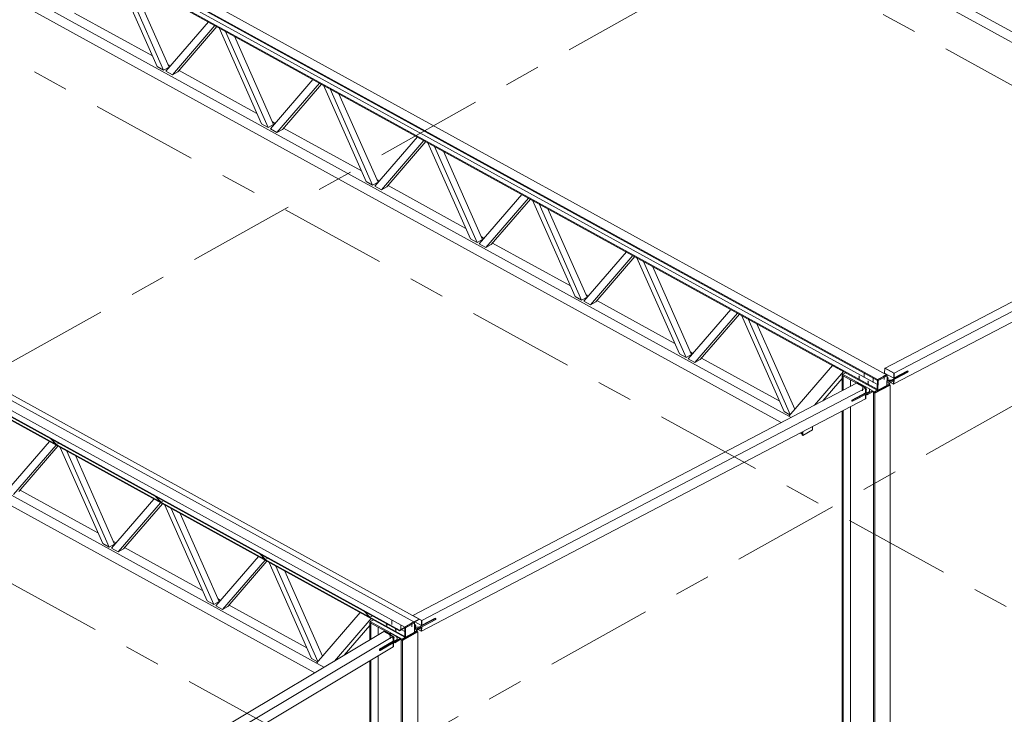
# Model space of a CAD drawing. Header units: millimetres. Extents: x -260 to 160, y -50 to 247.
# Tile 66 of 74: x 42 to 69, y 61 to 81. Entities that reach past the tile are written whole.
import ezdxf

# ---------------------------------------------------------------- set-up
doc = ezdxf.new("R2010")
doc.units = ezdxf.units.MM
for name, pattern in [('XKITLINE00', [0]), ('XKITLINE02', [4, 2, -2]), ('XKITLINE03', [6, 3, -1, 1, -1])]:
    doc.linetypes.add(name, pattern=pattern)
for name, color, linetype, lineweight in [('Element', 2, 'Continuous', 0), ('Spoina', 1, 'Continuous', 0), ('Śruba', 3, 'Continuous', 0)]:
    doc.layers.add(name, color=color, linetype=linetype, lineweight=lineweight)

msp = doc.modelspace()

# ---------------------------------------------------------------- hatches: boundary and pattern name
at = {"layer": 'Śruba'}
for points in [[(65.344, 70.829), (65.339, 70.83), (65.335, 70.831), (65.331, 70.833), (65.328, 70.835), (65.326, 70.837), (65.324, 70.84), (65.324, 70.843), (65.325, 70.845), (65.326, 70.848), (65.328, 70.85), (65.332, 70.852), (65.335, 70.853), (65.34, 70.855), (65.345, 70.855), (65.349, 70.855), (65.354, 70.855), (65.359, 70.854), (65.363, 70.853), (65.367, 70.851), (65.37, 70.849), (65.372, 70.846), (65.374, 70.844), (65.374, 70.841), (65.373, 70.839), (65.372, 70.836), (65.37, 70.834), (65.366, 70.832), (65.363, 70.83), (65.358, 70.829), (65.354, 70.829), (65.349, 70.829)], [(66.147, 70.792), (66.142, 70.793), (66.138, 70.794), (66.134, 70.796), (66.131, 70.798), (66.129, 70.801), (66.128, 70.803), (66.127, 70.806), (66.128, 70.808), (66.129, 70.811), (66.132, 70.813), (66.135, 70.815), (66.139, 70.817), (66.143, 70.818), (66.148, 70.818), (66.153, 70.819), (66.158, 70.818), (66.162, 70.817), (66.166, 70.816), (66.17, 70.814), (66.173, 70.812), (66.176, 70.81), (66.177, 70.807), (66.177, 70.805), (66.177, 70.802), (66.175, 70.799), (66.173, 70.797), (66.17, 70.795), (66.166, 70.794), (66.162, 70.793), (66.157, 70.792), (66.152, 70.792)], [(65.544, 70.476), (65.539, 70.477), (65.535, 70.479), (65.531, 70.48), (65.528, 70.483), (65.526, 70.485), (65.525, 70.487), (65.524, 70.49), (65.525, 70.493), (65.526, 70.495), (65.529, 70.497), (65.532, 70.499), (65.536, 70.501), (65.54, 70.502), (65.545, 70.503), (65.55, 70.503), (65.554, 70.502), (65.559, 70.502), (65.563, 70.5), (65.567, 70.498), (65.57, 70.496), (65.572, 70.494), (65.574, 70.491), (65.574, 70.489), (65.574, 70.486), (65.572, 70.484), (65.57, 70.481), (65.567, 70.48), (65.563, 70.478), (65.558, 70.477), (65.554, 70.476), (65.549, 70.476)], [(65.597, 70.689), (65.593, 70.69), (65.589, 70.691), (65.585, 70.693), (65.582, 70.695), (65.579, 70.698), (65.578, 70.7), (65.578, 70.703), (65.578, 70.706), (65.58, 70.708), (65.582, 70.71), (65.585, 70.712), (65.589, 70.714), (65.593, 70.715), (65.598, 70.716), (65.603, 70.716), (65.608, 70.715), (65.613, 70.714), (65.617, 70.713), (65.621, 70.711), (65.624, 70.709), (65.626, 70.707), (65.627, 70.704), (65.628, 70.702), (65.627, 70.699), (65.626, 70.697), (65.623, 70.694), (65.62, 70.692), (65.616, 70.691), (65.612, 70.69), (65.607, 70.689), (65.602, 70.689)], [(52.142, 63.916), (52.138, 63.916), (52.133, 63.918), (52.13, 63.919), (52.127, 63.922), (52.124, 63.924), (52.123, 63.927), (52.122, 63.929), (52.123, 63.932), (52.124, 63.935), (52.127, 63.937), (52.13, 63.939), (52.133, 63.941), (52.138, 63.942), (52.142, 63.943), (52.147, 63.943), (52.152, 63.943), (52.157, 63.942), (52.161, 63.941), (52.165, 63.939), (52.168, 63.937), (52.17, 63.935), (52.172, 63.932), (52.172, 63.929), (52.172, 63.927), (52.17, 63.924), (52.168, 63.922), (52.165, 63.919), (52.161, 63.918), (52.157, 63.916), (52.152, 63.916), (52.147, 63.915)], [(52.947, 63.878), (52.942, 63.879), (52.938, 63.881), (52.934, 63.882), (52.931, 63.884), (52.929, 63.887), (52.927, 63.889), (52.927, 63.892), (52.927, 63.895), (52.929, 63.897), (52.931, 63.899), (52.934, 63.901), (52.938, 63.903), (52.943, 63.904), (52.947, 63.905), (52.952, 63.905), (52.957, 63.904), (52.962, 63.904), (52.966, 63.902), (52.97, 63.9), (52.973, 63.898), (52.975, 63.896), (52.976, 63.893), (52.977, 63.891), (52.976, 63.888), (52.975, 63.886), (52.972, 63.883), (52.969, 63.881), (52.965, 63.88), (52.961, 63.879), (52.956, 63.878), (52.951, 63.878)], [(52.24, 63.594), (52.235, 63.594), (52.231, 63.595), (52.227, 63.597), (52.224, 63.599), (52.222, 63.602), (52.22, 63.604), (52.22, 63.607), (52.22, 63.61), (52.221, 63.613), (52.224, 63.615), (52.227, 63.617), (52.23, 63.619), (52.235, 63.621), (52.239, 63.622), (52.244, 63.622), (52.249, 63.622), (52.254, 63.621), (52.258, 63.62), (52.262, 63.618), (52.265, 63.616), (52.268, 63.614), (52.269, 63.611), (52.27, 63.608), (52.269, 63.606), (52.268, 63.603), (52.266, 63.6), (52.263, 63.598), (52.259, 63.596), (52.255, 63.595), (52.25, 63.594), (52.245, 63.593)], [(52.342, 63.538), (52.337, 63.538), (52.332, 63.54), (52.329, 63.541), (52.325, 63.543), (52.323, 63.546), (52.322, 63.548), (52.321, 63.551), (52.321, 63.554), (52.323, 63.557), (52.325, 63.559), (52.328, 63.562), (52.332, 63.563), (52.336, 63.565), (52.341, 63.566), (52.346, 63.566), (52.351, 63.566), (52.355, 63.565), (52.36, 63.564), (52.363, 63.563), (52.367, 63.56), (52.369, 63.558), (52.371, 63.555), (52.371, 63.553), (52.371, 63.55), (52.369, 63.547), (52.367, 63.544), (52.364, 63.542), (52.36, 63.54), (52.356, 63.539), (52.351, 63.538), (52.346, 63.538)], [(52.396, 63.776), (52.391, 63.777), (52.387, 63.778), (52.383, 63.78), (52.38, 63.782), (52.378, 63.784), (52.376, 63.787), (52.376, 63.79), (52.376, 63.792), (52.378, 63.795), (52.38, 63.797), (52.383, 63.799), (52.387, 63.801), (52.391, 63.802), (52.396, 63.803), (52.401, 63.803), (52.406, 63.803), (52.411, 63.802), (52.415, 63.801), (52.419, 63.799), (52.422, 63.797), (52.424, 63.795), (52.425, 63.792), (52.426, 63.79), (52.425, 63.787), (52.424, 63.784), (52.422, 63.782), (52.419, 63.78), (52.415, 63.778), (52.411, 63.777), (52.406, 63.776), (52.401, 63.776)]]:
    msp.add_hatch(color=256, dxfattribs=at).paths.add_polyline_path(points, flags=17)

# ---------------------------------------------------------------- linework, layer by layer
at = {"layer": 'Element', "linetype": 'XKITLINE00', "lineweight": 0}
for p, q in [((53.284, 89.495), (76.584, 76.663)), ((52.898, 89.411), (76.372, 76.483)), ((38.28, 86.229), (66.114, 70.899)), ((65.862, 70.743), (38.028, 86.073)), ((65.863, 70.768), (38.029, 86.097)), ((38.141, 85.894), (65.859, 70.629)), ((65.855, 70.478), (38.021, 85.808)), ((65.856, 70.502), (38.022, 85.832)), ((40.084, 82.581), (63.384, 69.749)), ((39.698, 82.497), (63.172, 69.569)), ((45.729, 79.528), (44.539, 82.218)), ((45.913, 79.427), (44.724, 82.117)), ((44.973, 81.979), (46.064, 79.511)), ((43.422, 81.022), (45.598, 79.824)), ((45.974, 79.393), (47.164, 80.773)), ((46.159, 79.291), (47.348, 80.671)), ((47.401, 80.642), (46.31, 79.376)), ((48.649, 77.92), (47.46, 80.61)), ((48.833, 77.818), (47.644, 80.508)), ((47.893, 80.371), (48.984, 77.903)), ((45.913, 79.427), (45.729, 79.528)), ((46.031, 79.585), (46.105, 79.545)), ((25.072, 79.32), (52.907, 63.99)), ((25.073, 79.32), (52.907, 63.991)), ((25.223, 79.399), (53.058, 64.069)), ((46.064, 79.511), (45.913, 79.427)), ((46.159, 79.291), (45.974, 79.393)), ((46.31, 79.376), (46.159, 79.291)), ((46.342, 79.414), (48.518, 78.216)), ((24.67, 79.089), (52.504, 63.759)), ((24.67, 79.077), (52.504, 63.747)), ((24.821, 79.179), (52.655, 63.849)), ((52.655, 63.849), (24.821, 79.179)), ((48.895, 77.785), (50.084, 79.164)), ((49.079, 77.683), (50.268, 79.063)), ((50.321, 79.034), (49.23, 77.768)), ((51.569, 76.312), (50.38, 79.002)), ((52.655, 63.588), (25.18, 78.72)), ((51.753, 76.21), (50.564, 78.9)), ((50.813, 78.763), (51.904, 76.295)), ((52.655, 63.564), (25.181, 78.696)), ((48.833, 77.818), (48.649, 77.92)), ((48.984, 77.903), (48.833, 77.818)), ((48.951, 77.977), (49.025, 77.936)), ((49.079, 77.683), (48.895, 77.785)), ((49.23, 77.768), (49.079, 77.683)), ((49.263, 77.806), (51.438, 76.607)), ((51.815, 76.176), (53.004, 77.556)), ((51.999, 76.075), (53.188, 77.455)), ((53.241, 77.426), (52.15, 76.159)), ((54.489, 74.704), (53.3, 77.393)), ((66.076, 71.09), (78.477, 77.585)), ((66.33, 70.95), (78.731, 77.445)), ((54.674, 74.602), (53.484, 77.292)), ((53.733, 77.155), (54.824, 74.686)), ((66.322, 70.649), (78.723, 77.144)), ((51.753, 76.21), (51.569, 76.312)), ((51.904, 76.295), (51.753, 76.21)), ((51.872, 76.369), (51.945, 76.328)), ((51.999, 76.075), (51.815, 76.176)), ((52.15, 76.159), (51.999, 76.075)), ((52.183, 76.197), (54.358, 74.999)), ((54.735, 74.568), (55.924, 75.948)), ((26.497, 75.885), (50.394, 62.724)), ((54.919, 74.467), (56.109, 75.846)), ((56.162, 75.817), (55.07, 74.551)), ((57.409, 73.095), (56.22, 75.785)), ((57.594, 72.994), (56.404, 75.683)), ((26.497, 75.588), (50.135, 62.569)), ((56.653, 75.546), (57.745, 73.078)), ((54.674, 74.602), (54.489, 74.704)), ((54.824, 74.686), (54.674, 74.602)), ((54.792, 74.761), (54.866, 74.72)), ((55.103, 74.589), (57.279, 73.391)), ((54.919, 74.467), (54.735, 74.568)), ((55.07, 74.551), (54.919, 74.467)), ((57.655, 72.96), (58.844, 74.34)), ((57.839, 72.858), (59.029, 74.238)), ((59.082, 74.209), (57.99, 72.943)), ((60.33, 71.487), (59.14, 74.177)), ((60.514, 71.385), (59.325, 74.075)), ((59.573, 73.938), (60.665, 71.47)), ((57.594, 72.994), (57.409, 73.095)), ((57.745, 73.078), (57.594, 72.994)), ((57.839, 72.858), (57.655, 72.96)), ((57.712, 73.152), (57.786, 73.112)), ((57.99, 72.943), (57.839, 72.858)), ((58.023, 72.981), (60.199, 71.783)), ((60.575, 71.352), (61.765, 72.731)), ((60.76, 71.25), (61.949, 72.63)), ((62.002, 72.601), (60.911, 71.335)), ((63.25, 69.879), (62.06, 72.568)), ((63.425, 69.797), (62.245, 72.467)), ((63.55, 69.942), (62.494, 72.33)), ((60.514, 71.385), (60.33, 71.487)), ((60.665, 71.47), (60.514, 71.385)), ((60.76, 71.25), (60.575, 71.352)), ((60.632, 71.544), (60.706, 71.503)), ((60.911, 71.335), (60.76, 71.25)), ((60.943, 71.373), (63.119, 70.174)), ((64.606, 71.167), (63.384, 69.749)), ((64.913, 70.997), (64.101, 70.055)), ((64.606, 71.167), (64.913, 70.997)), ((64.606, 71.167), (64.606, 71.167)), ((64.913, 70.997), (64.913, 70.997)), ((66.066, 71.085), (66.063, 70.949)), ((66.066, 71.085), (66.076, 71.09)), ((66.32, 70.945), (66.066, 71.085)), ((66.33, 70.95), (66.076, 71.09)), ((66.33, 70.95), (66.076, 71.09)), ((66.716, 71.005), (66.241, 70.756)), ((66.703, 71.012), (66.326, 70.815)), ((66.703, 71.012), (66.716, 71.005)), ((66.715, 70.975), (66.716, 71.005)), ((64.338, 70.18), (64.875, 70.802)), ((64.875, 70.894), (64.888, 70.901)), ((64.875, 70.894), (64.907, 70.877)), ((64.875, 70.461), (64.875, 70.894)), ((64.888, 70.917), (64.887, 70.887)), ((64.887, 70.887), (65.278, 70.672)), ((64.888, 70.917), (64.975, 70.963)), ((64.888, 70.917), (65.479, 70.592)), ((64.907, 70.877), (64.907, 70.877)), ((64.907, 70.477), (64.907, 70.877)), ((65.11, 70.584), (65.11, 70.765)), ((65.856, 70.487), (65.863, 70.759)), ((65.863, 70.768), (65.862, 70.743)), ((66.114, 70.899), (65.863, 70.768)), ((65.863, 70.759), (66.114, 70.89)), ((65.883, 70.747), (65.863, 70.759)), ((65.876, 70.476), (65.883, 70.747)), ((66.134, 70.879), (65.883, 70.747)), ((66.03, 70.946), (66.063, 70.963)), ((66.063, 70.949), (66.316, 70.809)), ((66.114, 70.89), (66.114, 70.899)), ((66.114, 70.89), (66.134, 70.879)), ((66.127, 70.608), (66.134, 70.879)), ((66.13, 70.728), (66.24, 70.726)), ((66.241, 70.756), (66.131, 70.758)), ((66.303, 70.759), (66.152, 70.68)), ((66.18, 70.665), (66.302, 70.729)), ((66.24, 70.726), (66.715, 70.975)), ((66.24, 70.726), (66.241, 70.756)), ((66.302, 70.729), (66.303, 70.759)), ((66.312, 70.644), (66.315, 70.765)), ((66.316, 70.809), (66.32, 70.945)), ((66.316, 70.809), (66.326, 70.815)), ((66.32, 70.945), (66.33, 70.95)), ((66.325, 70.771), (66.322, 70.649)), ((66.322, 70.649), (66.325, 70.771)), ((66.326, 70.815), (66.33, 70.95)), ((66.326, 70.815), (66.33, 70.95)), ((65.277, 70.671), (52.876, 64.176)), ((53.129, 64.036), (65.531, 70.532)), ((65.287, 70.677), (65.277, 70.671)), ((65.531, 70.532), (65.277, 70.671)), ((65.277, 70.671), (65.531, 70.532)), ((65.287, 70.677), (65.541, 70.537)), ((65.427, 70.6), (65.446, 70.61)), ((65.439, 70.593), (65.485, 70.592)), ((65.446, 70.61), (65.479, 70.592)), ((65.485, 70.592), (65.637, 70.508)), ((65.527, 70.396), (65.531, 70.532)), ((65.531, 70.532), (65.527, 70.396)), ((65.531, 70.532), (65.541, 70.537)), ((65.541, 70.537), (65.537, 70.401)), ((65.725, 70.457), (65.574, 70.378)), ((65.637, 70.508), (65.638, 70.441)), ((65.637, 70.505), (65.776, 70.429)), ((65.637, 70.505), (65.725, 70.457)), ((65.724, 70.426), (65.725, 70.457)), ((66.202, 70.622), (65.775, 70.398)), ((65.776, 70.429), (65.872, 70.479)), ((66.215, 70.615), (65.788, 70.391)), ((65.855, 70.478), (65.856, 70.502)), ((65.864, 70.483), (65.855, 70.478)), ((65.876, 70.476), (65.856, 70.487)), ((66.127, 70.608), (65.876, 70.476)), ((66.127, 70.613), (66.203, 70.652)), ((66.129, 70.693), (66.203, 70.652)), ((66.152, 70.68), (66.129, 70.693)), ((66.203, 70.652), (66.202, 70.622)), ((66.202, 70.622), (66.215, 70.615)), ((66.215, 70.615), (66.215, 36.664)), ((66.228, 70.69), (66.312, 70.644)), ((66.312, 70.644), (66.322, 70.649)), ((65.523, 70.231), (53.122, 63.735)), ((65.527, 70.396), (65.15, 70.199)), ((65.15, 70.199), (65.15, 70.169)), ((65.163, 70.192), (65.15, 70.199)), ((65.162, 70.162), (65.15, 70.169)), ((65.637, 70.41), (65.162, 70.162)), ((65.162, 70.162), (65.163, 70.192)), ((65.638, 70.441), (65.163, 70.192)), ((65.526, 70.352), (65.523, 70.231)), ((65.523, 70.231), (65.526, 70.352)), ((65.533, 70.236), (65.523, 70.231)), ((65.527, 70.396), (65.537, 70.401)), ((65.536, 70.358), (65.533, 70.236)), ((65.574, 70.347), (65.546, 70.363)), ((65.724, 70.426), (65.574, 70.347)), ((65.574, 70.347), (65.574, 70.378)), ((65.637, 70.41), (65.638, 70.441)), ((65.724, 70.426), (65.775, 70.398)), ((65.756, 70.409), (65.755, 70.409)), ((65.755, 70.409), (65.788, 70.391)), ((65.755, 36.442), (65.755, 70.409)), ((65.775, 70.398), (65.776, 70.429)), ((65.788, 70.391), (65.788, 36.425)), ((64.907, 52.821), (64.907, 69.908)), ((65.11, 53.349), (65.11, 70.014)), ((63.416, 69.787), (63.25, 69.879)), ((63.384, 69.749), (63.448, 69.714)), ((64.875, 52.803), (64.875, 69.891)), ((63.773, 69.209), (64.049, 69.364)), ((64.049, 69.364), (64.049, 69.459)), ((42.768, 69.11), (42.758, 69.115)), ((42.909, 68.956), (42.758, 69.115)), ((42.919, 68.95), (42.768, 69.11)), ((63.702, 69.277), (63.758, 69.246)), ((63.758, 69.306), (63.758, 69.218)), ((63.758, 69.218), (63.773, 69.209)), ((63.773, 69.209), (63.773, 69.314)), ((41.535, 67.659), (42.721, 69.035)), ((41.719, 67.557), (42.906, 68.934)), ((42.958, 68.905), (41.87, 67.642)), ((42.919, 68.95), (42.909, 68.956)), ((42.987, 68.989), (42.919, 68.95)), ((44.209, 66.186), (43.023, 68.869)), ((44.394, 66.084), (43.207, 68.768)), ((43.456, 68.631), (44.544, 66.169)), ((41.903, 67.68), (44.078, 66.481)), ((44.455, 66.051), (45.641, 67.427)), ((45.688, 67.501), (45.678, 67.507)), ((45.829, 67.348), (45.678, 67.507)), ((45.839, 67.342), (45.688, 67.501)), ((44.639, 65.949), (45.826, 67.326)), ((45.879, 67.296), (44.79, 66.034)), ((45.839, 67.342), (45.829, 67.348)), ((45.908, 67.381), (45.839, 67.342)), ((47.129, 64.578), (45.943, 67.261)), ((47.314, 64.476), (46.127, 67.16)), ((46.376, 67.023), (47.465, 64.561)), ((44.394, 66.084), (44.209, 66.186)), ((44.544, 66.169), (44.394, 66.084)), ((44.639, 65.949), (44.455, 66.051)), ((44.512, 66.243), (44.585, 66.202)), ((44.823, 66.071), (46.999, 64.873)), ((44.79, 66.034), (44.639, 65.949)), ((47.375, 64.442), (48.562, 65.819)), ((48.608, 65.893), (48.598, 65.899)), ((48.749, 65.739), (48.598, 65.899)), ((48.759, 65.734), (48.608, 65.893)), ((48.828, 65.772), (48.759, 65.734)), ((47.559, 64.341), (48.746, 65.717)), ((48.799, 65.688), (47.71, 64.425)), ((48.759, 65.734), (48.749, 65.739)), ((50.049, 62.969), (48.863, 65.653)), ((50.225, 62.888), (49.047, 65.551)), ((50.349, 63.032), (49.296, 65.414)), ((47.314, 64.476), (47.129, 64.578)), ((47.465, 64.561), (47.314, 64.476)), ((47.559, 64.341), (47.375, 64.442)), ((47.432, 64.634), (47.506, 64.594)), ((47.71, 64.425), (47.559, 64.341)), ((47.743, 64.463), (49.919, 63.265)), ((50.183, 62.84), (51.403, 64.254)), ((51.403, 64.254), (51.71, 64.085)), ((51.529, 64.285), (51.518, 64.29)), ((51.669, 64.131), (51.518, 64.29)), ((51.679, 64.126), (51.529, 64.285)), ((51.679, 64.126), (51.669, 64.131)), ((51.748, 64.164), (51.679, 64.126)), ((52.87, 64.173), (52.876, 64.176)), ((53.129, 64.036), (52.876, 64.176)), ((52.876, 64.176), (53.129, 64.036)), ((51.71, 64.085), (50.688, 62.899)), ((50.956, 63.059), (51.674, 63.893)), ((51.674, 63.977), (51.687, 63.984)), ((51.674, 63.977), (51.706, 63.959)), ((51.674, 63.488), (51.674, 63.977)), ((51.687, 64), (51.775, 64.049)), ((51.687, 64), (51.687, 63.97)), ((51.687, 64), (52.575, 63.511)), ((51.687, 63.97), (52.23, 63.671)), ((51.706, 63.507), (51.706, 63.959)), ((51.91, 63.629), (51.91, 63.847)), ((52.504, 63.759), (52.655, 63.849)), ((52.907, 63.99), (52.655, 63.849)), ((52.655, 63.841), (52.907, 63.981)), ((52.655, 63.849), (52.655, 63.838)), ((52.655, 63.849), (52.655, 63.826)), ((52.655, 63.573), (52.655, 63.841)), ((52.675, 63.829), (52.655, 63.841)), ((52.927, 63.97), (52.675, 63.829)), ((52.907, 63.991), (53.058, 64.069)), ((52.907, 63.981), (52.907, 63.991)), ((52.907, 63.981), (52.907, 63.99)), ((52.907, 63.981), (52.927, 63.97)), ((52.909, 63.98), (53.057, 64.057)), ((52.927, 63.703), (52.927, 63.97)), ((53.041, 63.842), (52.927, 63.844)), ((52.937, 63.994), (53.116, 63.896)), ((53.103, 63.845), (52.963, 63.772)), ((53.04, 63.812), (53.515, 64.061)), ((53.04, 63.812), (53.041, 63.842)), ((53.516, 64.091), (53.041, 63.842)), ((53.058, 64.069), (53.057, 64.057)), ((53.058, 64.065), (53.119, 64.031)), ((53.102, 63.815), (53.103, 63.845)), ((53.112, 63.73), (53.115, 63.852)), ((53.116, 63.896), (53.119, 64.031)), ((53.116, 63.896), (53.126, 63.901)), ((53.119, 64.031), (53.129, 64.036)), ((53.122, 63.735), (53.125, 63.857)), ((53.122, 63.735), (53.125, 63.857)), ((53.503, 64.098), (53.126, 63.901)), ((53.126, 63.901), (53.129, 64.036)), ((53.126, 63.901), (53.129, 64.036)), ((53.503, 64.098), (53.516, 64.091)), ((53.515, 64.061), (53.516, 64.091)), ((39.666, 56.318), (52.067, 63.723)), ((52.321, 63.583), (39.919, 56.178)), ((52.077, 63.729), (52.067, 63.723)), ((52.321, 63.583), (52.067, 63.723)), ((52.067, 63.723), (52.321, 63.583)), ((52.077, 63.729), (52.331, 63.589)), ((52.206, 63.658), (52.282, 63.659)), ((52.207, 63.658), (52.244, 63.68)), ((52.244, 63.68), (52.281, 63.659)), ((52.282, 63.659), (52.434, 63.575)), ((52.321, 63.583), (52.331, 63.589)), ((52.324, 63.451), (52.321, 63.583)), ((52.321, 63.583), (52.324, 63.451)), ((52.331, 63.589), (52.334, 63.457)), ((52.435, 63.546), (52.434, 63.575)), ((52.434, 63.575), (52.435, 63.503)), ((52.434, 63.575), (52.523, 63.526)), ((52.655, 63.838), (52.504, 63.747)), ((52.504, 63.747), (52.504, 63.759)), ((52.553, 63.777), (52.655, 63.721)), ((53.002, 63.721), (52.575, 63.481)), ((52.575, 63.511), (52.671, 63.565)), ((53.015, 63.714), (52.587, 63.474)), ((52.655, 63.826), (52.645, 63.831)), ((52.655, 63.564), (52.655, 63.588)), ((52.675, 63.562), (52.655, 63.573)), ((52.663, 63.569), (52.655, 63.564)), ((52.675, 63.562), (52.675, 63.829)), ((52.927, 63.703), (52.675, 63.562)), ((52.927, 63.814), (53.04, 63.812)), ((52.927, 63.792), (53.002, 63.75)), ((52.927, 63.708), (53.002, 63.75)), ((52.99, 63.757), (53.102, 63.815)), ((53.002, 63.75), (53.002, 63.721)), ((53.002, 63.721), (53.015, 63.714)), ((53.015, 63.714), (53.015, 29.266)), ((53.027, 63.776), (53.112, 63.73)), ((53.112, 63.73), (53.122, 63.735)), ((52.328, 63.291), (39.927, 55.886)), ((52.324, 63.451), (51.947, 63.226)), ((52.435, 63.503), (51.96, 63.219)), ((52.436, 63.474), (51.961, 63.19)), ((52.324, 63.451), (52.334, 63.457)), ((52.325, 63.408), (52.328, 63.291)), ((52.328, 63.291), (52.325, 63.408)), ((52.338, 63.297), (52.328, 63.291)), ((52.335, 63.414), (52.338, 63.297)), ((52.374, 63.407), (52.348, 63.421)), ((52.523, 63.526), (52.373, 63.436)), ((52.374, 63.407), (52.373, 63.436)), ((52.524, 63.497), (52.374, 63.407)), ((52.434, 63.547), (52.435, 63.546)), ((52.435, 63.546), (52.436, 63.474)), ((52.436, 63.474), (52.435, 63.503)), ((52.524, 63.497), (52.523, 63.526)), ((52.524, 63.509), (52.575, 63.481)), ((52.587, 63.474), (52.555, 63.492)), ((52.555, 63.492), (52.555, 29.044)), ((52.575, 63.481), (52.575, 63.511)), ((52.587, 63.474), (52.587, 29.027)), ((51.91, 45.951), (51.91, 63.041)), ((51.947, 63.226), (51.948, 63.197)), ((51.96, 63.219), (51.947, 63.226)), ((51.961, 63.19), (51.948, 63.197)), ((51.961, 63.19), (51.96, 63.219)), ((50.216, 62.878), (50.049, 62.969)), ((50.394, 62.724), (50.183, 62.84)), ((51.674, 45.405), (51.674, 62.9)), ((51.706, 45.423), (51.706, 62.919))]:
    msp.add_line(p, q, dxfattribs=at)
at = {"layer": 'Spoina', "linetype": 'XKITLINE03', "lineweight": 0}
for p, q in [((-142.455, 195.8), (115.24, 53.875)), ((-155.656, 188.402), (102.04, 46.478)), ((-168.856, 181.004), (88.84, 39.08)), ((-52.673, 18.392), (72.038, 88.286)), ((-37.455, 10.011), (87.257, 79.904))]:
    msp.add_line(p, q, dxfattribs=at)
at = {"layer": 'Śruba', "linetype": 'XKITLINE00', "lineweight": 0}
for p, q in [((65.35, 70.875), (65.347, 70.755)), ((65.604, 70.735), (65.6, 70.615)), ((66.153, 70.835), (66.15, 70.715)), ((65.55, 70.52), (65.547, 70.399)), ((52.147, 63.962), (52.147, 63.843)), ((52.953, 63.921), (52.949, 63.801)), ((52.244, 63.637), (52.247, 63.52)), ((52.345, 63.581), (52.348, 63.464)), ((52.401, 63.822), (52.401, 63.703))]:
    msp.add_line(p, q, dxfattribs=at)
at = {"layer": 'Śruba', "linetype": 'XKITLINE02', "lineweight": 0}
for p, q in [((65.491, 70.949), (65.488, 70.828)), ((65.744, 70.809), (65.741, 70.689)), ((66.052, 70.891), (66.049, 70.771)), ((65.449, 70.575), (65.445, 70.455)), ((52.288, 64.041), (52.288, 63.922)), ((52.542, 63.901), (52.542, 63.782)), ((52.851, 63.977), (52.848, 63.857))]:
    msp.add_line(p, q, dxfattribs=at)

doc.saveas('drawing.dxf')
